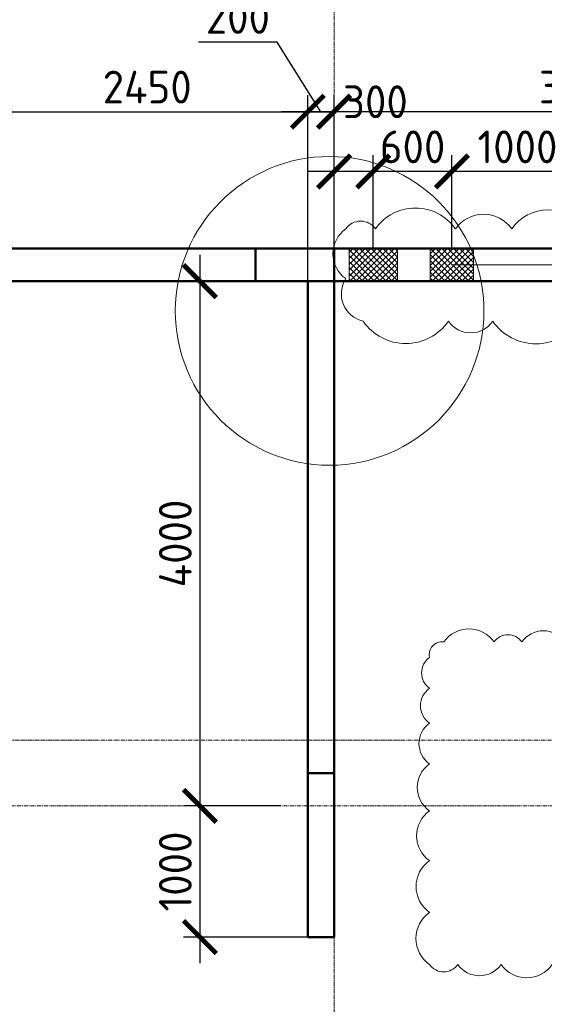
# Model space of a CAD drawing. Header units: millimetres. Extents: x 376598 to 1249954, y -318491 to -22134.
# Tile 57 of 256: x 485554 to 489556, y -121721 to -114215. Entities that reach past the tile are written whole.
import ezdxf
from ezdxf import colors
from ezdxf.entities.mleader import LeaderData, LeaderLine
from ezdxf.math import Vec2, Vec3

# ---------------------------------------------------------------- set-up
doc = ezdxf.new("R2010")
doc.units = ezdxf.units.MM
doc.linetypes.add('______5', pattern=[1100, 800, -100, 100, -100])
doc.linetypes.add('осевая', pattern=[50.8, 31.75, -6.35, 6.35, -6.35])
for name, color, linetype, lineweight in [('ВК_задание стр текст', 1, 'Continuous', 5), ('Конструкции 0.5', 5, 'Continuous', 50), ('Надписи', 200, 'Continuous', 18), ('Оси', 40, '______5', 18), ('РАЗМЕРЫ', 1, 'Continuous', 9)]:
    doc.layers.add(name, color=color, linetype=linetype, lineweight=lineweight)
doc.layers.add('Стена_ бетон не несущ.', color=7, linetype='Continuous', lineweight=35, true_color=0xb4b496)
doc.layers.add('Стена_ бетон несущ.', color=7, linetype='Continuous', lineweight=70, true_color=0xb4b496)
doc.styles.add('AC-Размерный', font='GOST_Common.ttf')
doc.styles.add('GOST-2.304_Type-B', font='GOST_Common.ttf')
doc.dimstyles.new('СПДС', dxfattribs={"dimscale": 100, "dimtxt": 2.5, "dimasz": 2.5, "dimexe": 1.25, "dimexo": 0, "dimtad": 1, "dimdec": 0, "dimtxsty": 'GOST-2.304_Type-B', "dimblk": 'ARCHTICK', "dimcen": 2.5, "dimdle": 2, "dimadec": 0, "dimazin": 2, "dimtfac": 0.75, "dimtdec": 0, "dimtmove": 1, "dimatfit": 3, "dimfxl": 1, "dimtolj": 1, "dimarcsym": 1})

# ---------------------------------------------------------------- blocks, each defined once
blk = doc.blocks.new('оси 2.2-2.3')
at = {"layer": 'Оси', "color": 16, "linetype": 'осевая', "lineweight": 0, "transparency": 33554687}
for p, q in [((511254.9, -104267.9), (511254.9, -134893.5)), ((468076.3, -106495.4), (524372.9, -106495.4)), ((468076.3, -109995.4), (524372.9, -109995.4)), ((468653.8, -110495.4), (523696.4, -110495.4))]:
    blk.add_line(p, q, dxfattribs=at)
blk = doc.blocks.new('_ArchTick')
at = {"color": 0, "linetype": 'ByBlock', "const_width": 0.15}
blk.add_lwpolyline([(-0.5, -0.5), (0.5, 0.5)], dxfattribs=at)
blk = doc.blocks.new('*D314')
at = {"layer": 'DEFPOINTS', "color": 0, "lineweight": 0, "transparency": 16777216}
for p in [(487453.1, -116208.7), (486928.7, -120208.7), (487545.7, -120208.7)]:
    blk.add_point(p, dxfattribs=at)
at = {"layer": 'РАЗМЕРЫ', "color": 0, "lineweight": -2, "transparency": 16777216}
for p, q in [((486928.7, -116008.7), (486928.7, -120408.7)), ((487453.1, -116208.7), (486803.7, -116208.7)), ((487545.7, -120208.7), (486803.7, -120208.7))]:
    blk.add_line(p, q, dxfattribs=at)
at = {"layer": 'РАЗМЕРЫ', "color": 0, "lineweight": -2, "transparency": 16777216, "xscale": 250, "yscale": 250, "zscale": 250}
for p, rotation in [((486928.7, -116208.7), 90), ((486928.7, -120208.7), 270)]:
    blk.add_blockref('_ArchTick', p, dxfattribs=dict(at, rotation=rotation))
at = {"layer": 'РАЗМЕРЫ', "color": 0, "lineweight": 0, "transparency": 16777216, "insert": (486741.2, -118208.7), "char_height": 250, "attachment_point": 5, "rotation": 90, "style": 'GOST-2.304_Type-B'}
blk.add_mtext('\\A1;4000', dxfattribs=at)
blk = doc.blocks.new('*D315')
at = {"layer": 'DEFPOINTS', "color": 0, "lineweight": 0, "transparency": 16777216}
for p in [(487545.7, -120208.7), (486928.7, -121208.7), (487752.1, -121208.7)]:
    blk.add_point(p, dxfattribs=at)
at = {"layer": 'РАЗМЕРЫ', "color": 0, "lineweight": -2, "transparency": 16777216}
for p, q in [((486928.7, -120008.7), (486928.7, -121408.7)), ((487545.7, -120208.7), (486803.7, -120208.7)), ((487752.1, -121208.7), (486803.7, -121208.7))]:
    blk.add_line(p, q, dxfattribs=at)
at = {"layer": 'РАЗМЕРЫ', "color": 0, "lineweight": -2, "transparency": 16777216, "xscale": 250, "yscale": 250, "zscale": 250}
for p, rotation in [((486928.7, -120208.7), 90), ((486928.7, -121208.7), 270)]:
    blk.add_blockref('_ArchTick', p, dxfattribs=dict(at, rotation=rotation))
at = {"layer": 'РАЗМЕРЫ', "color": 0, "lineweight": 0, "transparency": 16777216, "insert": (486741.2, -120708.7), "char_height": 250, "attachment_point": 5, "rotation": 90, "style": 'GOST-2.304_Type-B'}
blk.add_mtext('\\A1;1000', dxfattribs=at)
blk = doc.blocks.new('*D368')
at = {"layer": 'DEFPOINTS', "color": 0, "lineweight": 0, "transparency": 16777216}
for p in [(487952.1, -114916.8), (491752.1, -115203.3), (487952.1, -116208.7)]:
    blk.add_point(p, dxfattribs=at)
at = {"layer": 'РАЗМЕРЫ', "color": 0, "lineweight": -2, "transparency": 16777216}
for p, q in [((487952.1, -116208.7), (487952.1, -114791.8)), ((491752.1, -115203.3), (491752.1, -114791.8)), ((491952.1, -114916.8), (487752.1, -114916.8))]:
    blk.add_line(p, q, dxfattribs=at)
at = {"layer": 'РАЗМЕРЫ', "color": 0, "lineweight": -2, "transparency": 16777216, "xscale": 250, "yscale": 250, "zscale": 250, "rotation": 180}
blk.add_blockref('_ArchTick', (487952.1, -114916.8), dxfattribs=at)
at = {"layer": 'РАЗМЕРЫ', "color": 0, "lineweight": -2, "transparency": 16777216, "xscale": 250, "yscale": 250, "zscale": 250}
blk.add_blockref('_ArchTick', (491752.1, -114916.8), dxfattribs=at)
at = {"layer": 'РАЗМЕРЫ', "color": 0, "lineweight": 0, "transparency": 16777216, "insert": (489852.1, -114729.3), "char_height": 250, "attachment_point": 5, "style": 'GOST-2.304_Type-B'}
blk.add_mtext('\\A1;3800', dxfattribs=at)
blk = doc.blocks.new('*D369')
at = {"layer": 'DEFPOINTS', "color": 0, "lineweight": 0, "transparency": 16777216}
for p in [(487751.8, -114916.8), (487751.8, -116208.7), (487952.1, -116208.7)]:
    blk.add_point(p, dxfattribs=at)
at = {"layer": 'РАЗМЕРЫ', "color": 0, "lineweight": -2, "transparency": 16777216}
for p, q in [((487518.3, -114385.6), (486918.3, -114385.6)), ((487851.9, -114916.8), (487518.3, -114385.6)), ((487751.8, -116208.7), (487751.8, -114791.8)), ((487952.1, -116208.7), (487952.1, -114791.8)), ((488152.1, -114916.8), (487551.8, -114916.8))]:
    blk.add_line(p, q, dxfattribs=at)
at = {"layer": 'РАЗМЕРЫ', "color": 0, "lineweight": -2, "transparency": 16777216, "xscale": 250, "yscale": 250, "zscale": 250, "rotation": 180}
blk.add_blockref('_ArchTick', (487751.8, -114916.8), dxfattribs=at)
at = {"layer": 'РАЗМЕРЫ', "color": 0, "lineweight": -2, "transparency": 16777216, "xscale": 250, "yscale": 250, "zscale": 250}
blk.add_blockref('_ArchTick', (487952.1, -114916.8), dxfattribs=at)
at = {"layer": 'РАЗМЕРЫ', "color": 0, "lineweight": 0, "transparency": 16777216, "insert": (487218.3, -114198.1), "char_height": 250, "attachment_point": 5, "style": 'GOST-2.304_Type-B'}
blk.add_mtext('\\A1;200', dxfattribs=at)
blk = doc.blocks.new('*D725')
at = {"layer": 'DEFPOINTS', "color": 0, "lineweight": 0, "transparency": 16777216}
for p in [(487751.8, -114916.8), (487751.8, -115626.1), (485301.8, -116086.5)]:
    blk.add_point(p, dxfattribs=at)
at = {"layer": 'РАЗМЕРЫ', "color": 0, "lineweight": -2, "transparency": 16777216}
for p, q in [((485301.8, -116086.5), (485301.8, -114791.8)), ((487751.8, -115626.1), (487751.8, -114791.8)), ((485101.8, -114916.8), (487951.8, -114916.8))]:
    blk.add_line(p, q, dxfattribs=at)
at = {"layer": 'РАЗМЕРЫ', "color": 0, "lineweight": -2, "transparency": 16777216, "xscale": 250, "yscale": 250, "zscale": 250, "rotation": 180}
blk.add_blockref('_ArchTick', (485301.8, -114916.8), dxfattribs=at)
at = {"layer": 'РАЗМЕРЫ', "color": 0, "lineweight": -2, "transparency": 16777216, "xscale": 250, "yscale": 250, "zscale": 250}
blk.add_blockref('_ArchTick', (487751.8, -114916.8), dxfattribs=at)
at = {"layer": 'РАЗМЕРЫ', "color": 0, "lineweight": 0, "transparency": 16777216, "insert": (486526.8, -114729.3), "char_height": 250, "attachment_point": 5, "style": 'GOST-2.304_Type-B'}
blk.add_mtext('\\A1;2450', dxfattribs=at)
blk = doc.blocks.new('*D824')
at = {"layer": 'DEFPOINTS', "color": 0, "lineweight": 0, "transparency": 16777216}
for p in [(488851.3, -115372.4), (489851.3, -115885.3), (488851.3, -115958.7)]:
    blk.add_point(p, dxfattribs=at)
at = {"layer": 'РАЗМЕРЫ', "color": 0, "lineweight": -2, "transparency": 16777216}
for p, q in [((488851.3, -115958.7), (488851.3, -115247.4)), ((489851.3, -115885.3), (489851.3, -115247.4)), ((490051.3, -115372.4), (488651.3, -115372.4))]:
    blk.add_line(p, q, dxfattribs=at)
at = {"layer": 'РАЗМЕРЫ', "color": 0, "lineweight": -2, "transparency": 16777216, "xscale": 250, "yscale": 250, "zscale": 250, "rotation": 180}
blk.add_blockref('_ArchTick', (488851.3, -115372.4), dxfattribs=at)
at = {"layer": 'РАЗМЕРЫ', "color": 0, "lineweight": -2, "transparency": 16777216, "xscale": 250, "yscale": 250, "zscale": 250}
blk.add_blockref('_ArchTick', (489851.3, -115372.4), dxfattribs=at)
at = {"layer": 'РАЗМЕРЫ', "color": 0, "lineweight": 0, "transparency": 16777216, "insert": (489351.3, -115184.9), "char_height": 250, "attachment_point": 5, "style": 'GOST-2.304_Type-B'}
blk.add_mtext('\\A1;1000', dxfattribs=at)
blk = doc.blocks.new('*D825')
at = {"layer": 'DEFPOINTS', "color": 0, "lineweight": 0, "transparency": 16777216}
for p in [(488251.3, -115372.4), (488251.3, -115958.7), (488851.3, -115958.7)]:
    blk.add_point(p, dxfattribs=at)
at = {"layer": 'РАЗМЕРЫ', "color": 0, "lineweight": -2, "transparency": 16777216}
for p, q in [((488251.3, -115958.7), (488251.3, -115247.4)), ((488851.3, -115958.7), (488851.3, -115247.4)), ((489051.3, -115372.4), (488051.3, -115372.4))]:
    blk.add_line(p, q, dxfattribs=at)
at = {"layer": 'РАЗМЕРЫ', "color": 0, "lineweight": -2, "transparency": 16777216, "xscale": 250, "yscale": 250, "zscale": 250, "rotation": 180}
blk.add_blockref('_ArchTick', (488251.3, -115372.4), dxfattribs=at)
at = {"layer": 'РАЗМЕРЫ', "color": 0, "lineweight": -2, "transparency": 16777216, "xscale": 250, "yscale": 250, "zscale": 250}
blk.add_blockref('_ArchTick', (488851.3, -115372.4), dxfattribs=at)
at = {"layer": 'РАЗМЕРЫ', "color": 0, "lineweight": 0, "transparency": 16777216, "insert": (488551.3, -115184.9), "char_height": 250, "attachment_point": 5, "style": 'GOST-2.304_Type-B'}
blk.add_mtext('\\A1;600', dxfattribs=at)
blk = doc.blocks.new('_None')

msp = doc.modelspace()

# ---------------------------------------------------------------- hatches: boundary and pattern name
at = {"layer": 'ВК_задание стр текст'}
h = msp.add_hatch(dxfattribs=at)
h.set_pattern_fill('ANSI37', color=256, scale=10)
h.paths.add_polyline_path([(488066.3, -116208.7), (488436.3, -116208.7), (488436.3, -115958.7), (488066.3, -115958.7)])
h = msp.add_hatch(dxfattribs=at)
h.set_pattern_fill('ANSI37', color=256, scale=10)
h.paths.add_polyline_path([(488686.3, -116208.7), (489016.3, -116208.7), (489016.3, -115958.7), (488686.3, -115958.7)])

# ---------------------------------------------------------------- linework, layer by layer
at = {"color": 242, "lineweight": 50, "true_color": 0xcd2027}
for p, q in [((487952, -119958.7, 3100), (487752, -119958.7, 3100)), ((487752, -119958.7, 3100), (487952, -119958.7, 3100))]:
    msp.add_line(p, q, dxfattribs=at)
at = {"layer": 'DEFPOINTS', "color": 242, "lineweight": 50, "true_color": 0xcd2027, "elevation": 3100}
for points in [[(487351.8, -115958.7), (487951.8, -115958.7), (487951.8, -116208.7), (487351.8, -116208.7)], [(487752, -119958.7), (487952, -119958.7), (487952, -121208.7), (487752, -121208.7)]]:
    msp.add_lwpolyline(points, close=True, dxfattribs=at)
at = {"layer": 'ВК_задание стр текст'}
for points, elevation in [([(488436.3, -115958.7), (488066.3, -115958.7), (488066.3, -116208.7), (488436.3, -116208.7)], 3100), ([(489016.3, -115958.7), (488686.3, -115958.7), (488686.3, -116208.7), (489016.3, -116208.7)], 3071.7)]:
    msp.add_lwpolyline(points, close=True, dxfattribs=dict(at, elevation=elevation))
at = {"layer": 'Конструкции 0.5', "color": 3}
for p, q in [((497952, -115958.7, 3100), (450827, -115958.7, 3100)), ((478151.8, -116208.7, 3100), (487751.8, -116208.7, 3100)), ((487751.8, -116208.7, 3100), (487751.8, -116958.7, 3100)), ((487752.1, -116208.7, 3100), (487752.1, -121208.7, 3100)), ((487952, -116208.7, 3100), (493525.6, -116208.7, 3100)), ((487952, -116958.7, 3100), (487952, -116208.7, 3100)), ((487952, -121208.7, 3100), (487952, -116208.7, 3100)), ((487752.1, -121208.7, 3100), (487951.7, -121208.7, 3100))]:
    msp.add_line(p, q, dxfattribs=at)
at = {"layer": 'Надписи', "color": 0}
msp.add_circle((487918, -116435, 3100), 1176.9, dxfattribs=at)
at = {"layer": 'РАЗМЕРЫ', "color": 240, "lineweight": 0, "true_color": 0xed1f24}
msp.add_lwpolyline([(489712.1, -118959.1, 0.520567), (489384.1, -118959.1, 0.520567), (489172.1, -118959.1, 0.520567), (488788.4, -118959.1, 0.520567), (488680.4, -119077.9, 0.520567), (488680.4, -119312.5, 0.520567), (488680.4, -119578.2, 0.520567), (488680.4, -119888.7, 0.520567), (488680.4, -120246.8, 0.520567), (488680.4, -120626.1, 0.520567), (488680.4, -121020.2, 0.520567), (488680.4, -121417.8, 0.520567), (488895.8, -121417.8, 0.520567), (489225.6, -121417.8, 0.520567), (489616.8, -121417.8, 0.520567)], format="xyb", dxfattribs=at)
at = {"layer": 'Стена_ бетон не несущ.', "color": 204, "linetype": 'Continuous', "lineweight": 35, "true_color": 0x691e96, "transparency": 33554687}
msp.add_line((487952, -121208.7, 3100), (487752, -121208.7, 3100), dxfattribs=at)
at = {"layer": 'Стена_ бетон несущ.', "color": 7, "linetype": 'Continuous', "lineweight": 35, "transparency": 33554687}
for p, q in [((487752, -119958.7, 3100), (487752, -121208.7, 3100)), ((487952, -121208.7, 3100), (487952, -119958.7, 3100)), ((487752, -121208.7, 3100), (487952, -121208.7, 3100))]:
    msp.add_line(p, q, dxfattribs=at)

# ---------------------------------------------------------------- block references
at = {"layer": 'РАЗМЕРЫ', "color": 1}
msp.add_blockref('оси 2.2-2.3', (-23302.9, -9713.4, 3100), dxfattribs=at)

# ---------------------------------------------------------------- dimensions: what is measured, and where the dimension line sits
at = {"layer": 'РАЗМЕРЫ', "color": 1, "lineweight": 0}
for base, p1, p2, picture, middle in [((487751.8, -114916.8, 3100), (487952.1, -116208.7, 3100), (487751.8, -116208.7, 3100), '*D369', (487455.8, -114385.6, 3100)), ((488251.3, -115372.4, 3100), (488851.3, -115958.7, 3100), (488251.3, -115958.7, 3100), '*D825', (488551.3, -115372.4, 3100))]:
    dim = msp.add_linear_dim(base=base, p1=p1, p2=p2, dimstyle='СПДС', dxfattribs=at)
    dim.commit()
    dim.dimension.update_dxf_attribs({"geometry": picture, "text_midpoint": middle, "dimtype": 160})
msp.add_linear_dim(base=(487952.1, -115372.4), p1=(488251.3, -115958.7, 3100), p2=(487952.1, -115375, 3100), location=(488267.3, -114841.1), dimstyle='СПДС', override={"dimrnd": 5}, dxfattribs=at).render()
for base, p1, p2, picture, middle in [((487751.8, -114916.8, 3100), (485301.8, -116086.5, 3100), (487751.8, -115626.1, 3100), '*D725', (486526.8, -114729.3, 3100)), ((487952.1, -114916.8, 3100), (491752.1, -115203.3, 3100), (487952.1, -116208.7, 3100), '*D368', (489852.1, -114729.3, 3100)), ((488851.3, -115372.4, 3100), (489851.3, -115885.3, 3100), (488851.3, -115958.7, 3100), '*D824', (489351.3, -115184.9, 3100))]:
    dim = msp.add_linear_dim(base=base, p1=p1, p2=p2, dimstyle='СПДС', dxfattribs=at)
    dim.commit()
    dim.dimension.update_dxf_attribs({"geometry": picture, "text_midpoint": middle})
for base, p1, p2, picture, middle in [((486928.7, -120208.7, 3100), (487453.1, -116208.7, 3100), (487545.7, -120208.7, 3100), '*D314', (486741.2, -118208.7, 3100)), ((486928.7, -121208.7, 3100), (487545.7, -120208.7, 3100), (487752.1, -121208.7, 3100), '*D315', (486741.2, -120708.7, 3100))]:
    dim = msp.add_linear_dim(base=base, p1=p1, p2=p2, angle=90, dimstyle='СПДС', dxfattribs=at)
    dim.commit()
    dim.dimension.update_dxf_attribs({"geometry": picture, "text_midpoint": middle})

# ---------------------------------------------------------------- next in the draw order: leaders
at = {"layer": 'ВК_задание стр текст'}
ml = msp.add_multileader_mtext('Standard', dxfattribs=at)
ml.set_content('отв. для ст.гильзы %%C325х7мм \\Pось отв. -2,700', color=256, style='AC-Размерный')
ml.set_leader_properties(color=256, linetype='ByLayer', lineweight=-1)
ml.set_arrow_properties(name='NONE')
ml.build(insert=Vec2(0, 0))
ml.multileader.update_dxf_attribs({"has_dogleg": 0, "text_left_attachment_type": 6, "text_right_attachment_type": 6, "dogleg_length": 0, "arrow_head_size": 400})
ctx = ml.context
ctx.base_point, ctx.char_height, ctx.arrow_head_size, ctx.landing_gap_size, ctx.plane_origin = Vec3(493340.5, -112161.1), 250, 400, 50, Vec3(488533, -107456.4)
ctx.left_attachment, ctx.right_attachment, ctx.text_align_type = 6, 6, 1
notes = []
notes.append((ctx, [(0, (1, 1, 0), (493340.5, -112161.1), (1, 0), 0, [(0, [(488851.3, -116083.7), (491351.3, -116083.7), (491351.3, -116083.7)], 0, [])])]))
ctx.mtext.insert, ctx.mtext.alignment, ctx.mtext.flow_direction = Vec3(495587.7, -111861.1), 2, 5
ctx.mtext.has_bg_fill, ctx.mtext.bg_color, ctx.mtext.bg_scale_factor, ctx.mtext.bg_transparency, ctx.mtext.use_window_bg_color = 1, -1027028792, 1.5, 0, 1
for ctx, leaders in notes:
    for number, flags, end, landing, length, lines in leaders:
        leader = LeaderData()
        leader.index, (leader.has_last_leader_line, leader.has_dogleg_vector, leader.attachment_direction) = number, flags
        leader.last_leader_point, leader.dogleg_vector, leader.dogleg_length = Vec3(end), Vec3(landing), length
        for number, points, colour, breaks in lines:
            line = LeaderLine()
            line.index, line.vertices, line.color, line.breaks = number, Vec3.list(points), colors.encode_raw_color(colour), breaks
            leader.lines.append(line)
        ctx.leaders.append(leader)

# ---------------------------------------------------------------- next in the draw order: linework, layer by layer
at = {"layer": 'РАЗМЕРЫ', "color": 240, "lineweight": 0, "true_color": 0xed1f24}
msp.add_lwpolyline([(488042.2, -115809.9, 0.520567), (488042.2, -116189.5, 0.520567), (488173.5, -116514.5, 0.520567), (488824.7, -116514.5, 0.520567), (489162.1, -116514.5, 0.520567), (489821.4, -116514.5, 0.520567), (490294.4, -116514.5, 0.520567), (490726.7, -116514.5, 0.520567), (491363.9, -116514.5, 0.520567), (491612.8, -116340.3, 0.520567), (491612.8, -115923.5, 0.520567), (491172.2, -115809.9, 0.520567), (490739.6, -115809.9, 0.520567), (490250.4, -115809.9, 0.520567), (489862.8, -115809.9, 0.520567), (489307.6, -115809.9, 0.520567), (488877.9, -115809.9, 0.520567), (488267.6, -115809.9, 0.520567)], format="xyb", close=True, dxfattribs=at)

doc.saveas('drawing.dxf')
